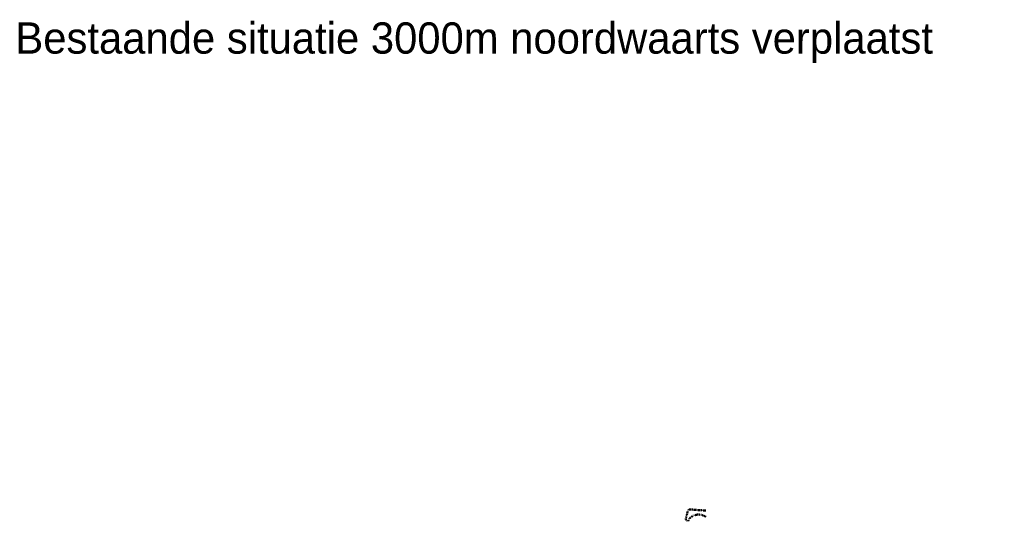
# Model space of a CAD drawing. Header units: metres. Extents: x 63663 to 67388, y 393975 to 407310.
# Tile 49 of 49: x 63994 to 67145, y 405705 to 407310. Entities that reach past the tile are written whole.
import ezdxf

# ---------------------------------------------------------------- set-up
doc = ezdxf.new("R2010")
doc.units = ezdxf.units.M
doc.linetypes.add('PERCEELGRENS', pattern=[2.5, 1, -1.5])
doc.layers.add('AL-10.0mm Tekst', color=7, linetype='Continuous')
doc.layers.add('B-GEO-OG-GRENS_perceel-G', color=30, linetype='PERCEELGRENS', lineweight=0)
doc.styles.add('StagCAD', font='StagCAD.ttf')

msp = doc.modelspace()

# ---------------------------------------------------------------- linework, layer by layer
msp.add_lwpolyline([(65430.688, 407127.423, 0, 57.656, 0), (65430.688, 406939.979, 0, 0, 0), (65430.688, 406671.878, 0, 0, 0)], format="xyseb")
at = {"layer": 'B-GEO-OG-GRENS_perceel-G', "color": 30, "lineweight": 50}
msp.add_lwpolyline([(66189.733, 405719.377), (66188.393, 405720.29), (66183.63, 405722.674), (66178.607, 405724.687), (66174.096, 405725.755), (66168.793, 405726.405), (66163.101, 405726.325), (66158.72, 405725.933), (66149.073, 405722.502), (66144.371, 405720.021), (66139.401, 405716.045), (66135.229, 405711.23), (66132.413, 405705.011), (66125.323, 405711.281), (66132.361, 405740.623), (66136.911, 405743.01), (66165.7, 405740.954), (66186.559, 405739.607), (66191.508, 405739.369)], dxfattribs=at)

# ---------------------------------------------------------------- texts
at = {"layer": 'AL-10.0mm Tekst', "color": 4, "insert": (63980.195, 407300.925), "char_height": 100, "width": 20403.79926, "attachment_point": 1, "style": 'StagCAD'}
msp.add_mtext('Bestaande situatie 3000m noordwaarts verplaatst', dxfattribs=at)

doc.saveas('drawing.dxf')
